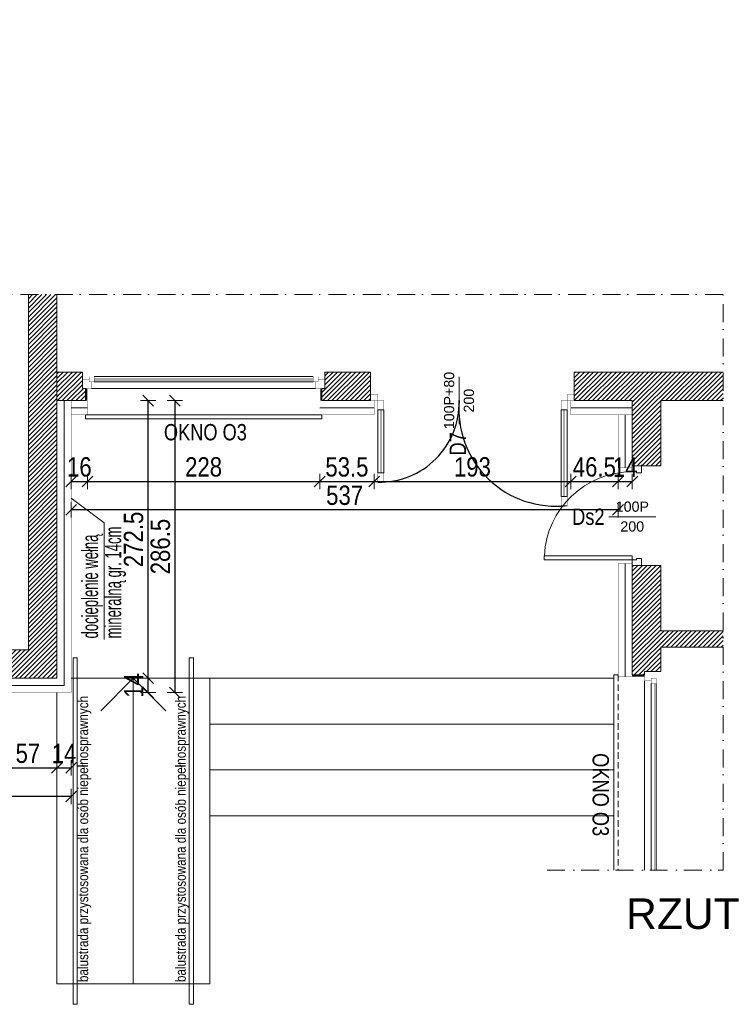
# Model space of a CAD drawing. Header units: millimetres. Extents: x 18880 to 99371, y -5529 to 27899.
# Tile 42 of 158: x 36597 to 37296, y -2751 to -1785. Entities that reach past the tile are written whole.
import ezdxf

# ---------------------------------------------------------------- set-up
doc = ezdxf.new("R2010")
doc.units = ezdxf.units.MM
doc.set_wipeout_variables(frame=1)
doc.linetypes.add('DASHED', pattern=[19.05, 12.7, -6.35])
doc.linetypes.add('Kropki i Kreski', pattern=[335.138881, 176.388884, -88.194442, 0, -70.555556])
for name, color, linetype, lineweight in [('AA_HATCH', 252, 'Continuous', 0), ('AA_IZOLACJA', 251, 'Continuous', 0), ('AA_OPIS', 2, 'Continuous', 0), ('AA_WIDOK', 254, 'Continuous', 0), ('AP wymiary', 40, 'Continuous', 0), ('K_SCIANY', 90, 'Continuous', 20)]:
    doc.layers.add(name, color=color, linetype=linetype, lineweight=lineweight)
doc.layers.add('Okna ArchiCADa', color=7, linetype='Continuous')
doc.styles.add('1', font='ARIALN.TTF')
doc.styles.add('ARIAL', font='arial.ttf')
doc.styles.add('Arial Narrow', font='txt')
doc.styles.add('DIM07', font='romans.shx', dxfattribs={"width": 0.7})
doc.linetypes.add('BATTING', pattern='A,0.0001,-0.1,[134,ltypeshp.shx,S=0.1,R=0,X=-0.1,Y=0],-0.2,[134,ltypeshp.shx,S=0.1,R=180,X=0.1,Y=0],-0.1', length=0.4001)
doc.linetypes.add('STYROPIAN', pattern='A,0.000141,[1,styropian.shx,S=1,R=0,X=0,Y=0],-14.102004', length=14.102145)
doc.dimstyles.new('1_50', dxfattribs={"dimscale": 10, "dimtxt": 1.9, "dimasz": 0.005, "dimexe": 0, "dimexo": 0, "dimgap": 0.45, "dimtad": 1, "dimdec": 4, "dimrnd": 0.5, "dimdsep": 46, "dimtxsty": '1', "dimblk1": 'DIM01', "dimblk2": 'DIM01', "dimsah": 1, "dimcen": 2, "dimdle": 25, "dimse1": 1, "dimse2": 1, "dimclrd": 1, "dimclrt": 2, "dimadec": 0, "dimazin": 0, "dimtfac": 0.66665, "dimtdec": 4, "dimtix": 1, "dimtmove": 0, "dimatfit": 3, "dimldrblk": 'DIM01', "dimfxl": 0, "dimtolj": 1, "dimtzin": 0, "dimarcsym": 0})

# ---------------------------------------------------------------- blocks, each defined once
blk = doc.blocks.new('drzwi 2')
at = {"layer": 'AA_WIDOK', "color": 4, "linetype": 'Continuous'}
for p, q in [((-100, 9), (-92, 9)), ((-93.2, 0), (-100, 0)), ((-92, 4), (-93.2, 4)), ((-93.2, 4), (-93.2, 0)), ((-92, 9), (-92, 4)), ((-10.8, -86.4), (-10.8, 0)), ((-10.8, 0), (-6.8, 0)), ((-8, 4), (-8, 9)), ((-8, 9), (0, 9)), ((-6.8, 4), (-8, 4)), ((-6.8, 0), (-6.8, 4)), ((0, 0), (-6.8, 0)), ((-6.8, 0), (-6.8, -86.4)), ((-6.8, -86.4), (-10.8, -86.4))]:
    blk.add_line(p, q, dxfattribs=at)
blk.add_arc((-6.8, 0), 86.4, 180, 267.34647, dxfattribs=at)
blk = doc.blocks.new('O1 rozwierane 12_23')
at = {"layer": 'AA_IZOLACJA', "linetype": 'STYROPIAN', "ltscale": 0.2}
for points in [[(-1135, 120), (-1135, 0)], [(1165, 120), (1165, 0)]]:
    blk.add_lwpolyline(points, dxfattribs=at)
at = {"layer": 'AA_WIDOK', "color": 4}
blk.add_lwpolyline([(-1145, 260), (-1145, 300), (1175, 300), (1175, 260)], dxfattribs=at)
at = {"layer": 'AA_WIDOK', "linetype": 'DASHED', "ltscale": 0.5}
blk.add_lwpolyline([(-1145, 260), (1175, 260)], dxfattribs=at)
at = {"layer": 'AA_WIDOK', "const_width": 3}
for points in [[(-1125, 260), (-1125, 0)], [(1155, 260), (1155, 0)]]:
    blk.add_lwpolyline(points, dxfattribs=at)
at = {"layer": 'AA_WIDOK', "color": 4, "const_width": 3}
for points in [[(-1175, 0), (-1175, -90)], [(1205, -90), (1205, 0)]]:
    blk.add_lwpolyline(points, dxfattribs=at)
at = {"color": 4}
blk.add_wipeout([(1090, -115), (1090, -65), (1115, -65), (1115, 0), (-1085, 0), (-1085, -65), (-1060, -65), (-1060, -115)], dxfattribs=at).dxf.layer = 'AA_WIDOK'
at = {"layer": 'AA_WIDOK', "color": 4, "const_width": 3}
for points in [[(-1085, 0), (-1175, 0)], [(-1085, -65), (-1085, 0)], [(1205, 0), (1115, 0)], [(1115, 0), (1115, -65)], [(-1175, -90), (-1110, -90)], [(-1110, -90), (-1110, -65)], [(-1110, -65), (-1085, -65)], [(-1060, -65), (-1110, -65)], [(-1110, -65), (-1110, -115)], [(-1060, -115), (-1060, -65)], [(-1060, -80), (1090, -80)], [(-1060, -90), (1090, -90)], [(1140, -65), (1090, -65)], [(1090, -65), (1090, -115)], [(1115, -65), (1140, -65)], [(1140, -65), (1140, -90)], [(1140, -115), (1140, -65)], [(1140, -90), (1205, -90)], [(-1110, -115), (-1060, -115)], [(-1060, -100), (1090, -100)], [(1090, -115), (1140, -115)]]:
    blk.add_lwpolyline(points, dxfattribs=at)
at = {"layer": 'AA_WIDOK', "color": 4}
for points in [[(1115, 0), (-1085, 0)], [(-1060, -65), (1090, -65)], [(-1060, -115), (1090, -115)], [(-1060, -115), (1090, -115)]]:
    blk.add_lwpolyline(points, dxfattribs=at)
blk = doc.blocks.new('DIM01')
at = {"color": 2}
blk.add_line((-106, -106), (106, 106), dxfattribs=at)
blk.add_line((0, -150), (0, 150))
blk = doc.blocks.new('*D1417')
at = {"layer": 'AP wymiary', "color": 1, "lineweight": -2, "transparency": 16777216}
for p, q in [((36647.78, -2237.9), (36647.73, -2237.9)), ((36647.83, -2237.9), (36663.83, -2237.9)), ((36663.88, -2237.9), (36663.93, -2237.9))]:
    blk.add_line(p, q, dxfattribs=at)
at = {"layer": 'Defpoints', "color": 0, "transparency": 16777216}
for p in [(36647.83, -2172.52), (36663.83, -2165.52), (36663.83, -2237.9)]:
    blk.add_point(p, dxfattribs=at)
at = {"layer": 'AP wymiary', "color": 1, "lineweight": -2, "transparency": 16777216, "xscale": 0.05, "yscale": 0.05, "zscale": 0.05}
blk.add_blockref('DIM01', (36647.83, -2237.9), dxfattribs=at)
at = {"layer": 'AP wymiary', "color": 1, "lineweight": -2, "transparency": 16777216, "xscale": 0.05, "yscale": 0.05, "zscale": 0.05, "rotation": 180}
blk.add_blockref('DIM01', (36663.83, -2237.9), dxfattribs=at)
at = {"layer": 'AP wymiary', "color": 2, "transparency": 16777216, "insert": (36655.83, -2223.7), "char_height": 19, "attachment_point": 5, "style": '1'}
blk.add_mtext('\\A1;16', dxfattribs=at)
blk = doc.blocks.new('*D1418')
at = {"layer": 'AP wymiary', "color": 1, "lineweight": -2, "transparency": 16777216}
blk.add_line((36663.88, -2237.9), (36891.78, -2237.9), dxfattribs=at)
at = {"layer": 'Defpoints', "color": 0, "transparency": 16777216}
for p in [(36663.83, -2165.52), (36891.83, -2165.52), (36891.83, -2237.9)]:
    blk.add_point(p, dxfattribs=at)
at = {"layer": 'AP wymiary', "color": 1, "lineweight": -2, "transparency": 16777216, "xscale": 0.05, "yscale": 0.05, "zscale": 0.05, "rotation": 180}
blk.add_blockref('DIM01', (36663.83, -2237.9), dxfattribs=at)
at = {"layer": 'AP wymiary', "color": 1, "lineweight": -2, "transparency": 16777216, "xscale": 0.05, "yscale": 0.05, "zscale": 0.05}
blk.add_blockref('DIM01', (36891.83, -2237.9), dxfattribs=at)
at = {"layer": 'AP wymiary', "color": 2, "transparency": 16777216, "insert": (36777.83, -2223.7), "char_height": 19, "attachment_point": 5, "style": '1'}
blk.add_mtext('\\A1;228', dxfattribs=at)
blk = doc.blocks.new('*D1419')
at = {"layer": 'AP wymiary', "color": 1, "lineweight": -2, "transparency": 16777216}
blk.add_line((36891.88, -2237.9), (36945.28, -2237.9), dxfattribs=at)
at = {"layer": 'Defpoints', "color": 0, "transparency": 16777216}
for p in [(36891.83, -2165.52), (36945.33, -2172.52), (36945.33, -2237.9)]:
    blk.add_point(p, dxfattribs=at)
at = {"layer": 'AP wymiary', "color": 1, "lineweight": -2, "transparency": 16777216, "xscale": 0.05, "yscale": 0.05, "zscale": 0.05, "rotation": 180}
blk.add_blockref('DIM01', (36891.83, -2237.9), dxfattribs=at)
at = {"layer": 'AP wymiary', "color": 1, "lineweight": -2, "transparency": 16777216, "xscale": 0.05, "yscale": 0.05, "zscale": 0.05}
blk.add_blockref('DIM01', (36945.33, -2237.9), dxfattribs=at)
at = {"layer": 'AP wymiary', "color": 2, "transparency": 16777216, "insert": (36918.58, -2223.7), "char_height": 19, "attachment_point": 5, "style": '1'}
blk.add_mtext('\\A1;53.5', dxfattribs=at)
blk = doc.blocks.new('*D1420')
at = {"layer": 'AP wymiary', "color": 1, "lineweight": -2, "transparency": 16777216}
blk.add_line((36945.38, -2237.9), (37138.28, -2237.9), dxfattribs=at)
at = {"layer": 'Defpoints', "color": 0, "transparency": 16777216}
for p in [(36945.33, -2172.52), (37138.33, -2172.52), (37138.33, -2237.9)]:
    blk.add_point(p, dxfattribs=at)
at = {"layer": 'AP wymiary', "color": 1, "lineweight": -2, "transparency": 16777216, "xscale": 0.05, "yscale": 0.05, "zscale": 0.05, "rotation": 180}
blk.add_blockref('DIM01', (36945.33, -2237.9), dxfattribs=at)
at = {"layer": 'AP wymiary', "color": 1, "lineweight": -2, "transparency": 16777216, "xscale": 0.05, "yscale": 0.05, "zscale": 0.05}
blk.add_blockref('DIM01', (37138.33, -2237.9), dxfattribs=at)
at = {"layer": 'AP wymiary', "color": 2, "transparency": 16777216, "insert": (37041.83, -2223.7), "char_height": 19, "attachment_point": 5, "style": '1'}
blk.add_mtext('\\A1;193', dxfattribs=at)
blk = doc.blocks.new('*D1421')
at = {"layer": 'AP wymiary', "color": 1, "lineweight": -2, "transparency": 16777216}
for p, q in [((37138.28, -2237.9), (37138.23, -2237.9)), ((37138.33, -2237.9), (37184.83, -2237.9)), ((37184.88, -2237.9), (37184.93, -2237.9))]:
    blk.add_line(p, q, dxfattribs=at)
at = {"layer": 'Defpoints', "color": 0, "transparency": 16777216}
for p in [(37138.33, -2172.52), (37184.83, -2172.52), (37184.83, -2237.9)]:
    blk.add_point(p, dxfattribs=at)
at = {"layer": 'AP wymiary', "color": 1, "lineweight": -2, "transparency": 16777216, "xscale": 0.05, "yscale": 0.05, "zscale": 0.05}
blk.add_blockref('DIM01', (37138.33, -2237.9), dxfattribs=at)
at = {"layer": 'AP wymiary', "color": 1, "lineweight": -2, "transparency": 16777216, "xscale": 0.05, "yscale": 0.05, "zscale": 0.05, "rotation": 180}
blk.add_blockref('DIM01', (37184.83, -2237.9), dxfattribs=at)
at = {"layer": 'AP wymiary', "color": 2, "transparency": 16777216, "insert": (37161.58, -2223.7), "char_height": 19, "attachment_point": 5, "style": '1'}
blk.add_mtext('\\A1;46.5', dxfattribs=at)
blk = doc.blocks.new('*D1422')
at = {"layer": 'AP wymiary', "color": 1, "lineweight": -2, "transparency": 16777216}
for p, q in [((37184.78, -2237.9), (37184.73, -2237.9)), ((37184.83, -2237.9), (37198.83, -2237.9)), ((37198.88, -2237.9), (37198.93, -2237.9))]:
    blk.add_line(p, q, dxfattribs=at)
at = {"layer": 'Defpoints', "color": 0, "transparency": 16777216}
for p in [(37184.83, -2172.52), (37198.83, -2219.45), (37198.83, -2237.9)]:
    blk.add_point(p, dxfattribs=at)
at = {"layer": 'AP wymiary', "color": 1, "lineweight": -2, "transparency": 16777216, "xscale": 0.05, "yscale": 0.05, "zscale": 0.05}
blk.add_blockref('DIM01', (37184.83, -2237.9), dxfattribs=at)
at = {"layer": 'AP wymiary', "color": 1, "lineweight": -2, "transparency": 16777216, "xscale": 0.05, "yscale": 0.05, "zscale": 0.05, "rotation": 180}
blk.add_blockref('DIM01', (37198.83, -2237.9), dxfattribs=at)
at = {"layer": 'AP wymiary', "color": 2, "transparency": 16777216, "insert": (37191.83, -2223.86), "char_height": 19, "attachment_point": 5, "style": '1'}
blk.add_mtext('\\A1;14', dxfattribs=at)
blk = doc.blocks.new('*D1330')
at = {"layer": 'AP wymiary', "color": 1, "lineweight": -2, "transparency": 16777216}
blk.add_line((37184.78, -2265.73), (36647.88, -2265.73), dxfattribs=at)
at = {"layer": 'Defpoints', "color": 0, "transparency": 16777216}
for p in [(36647.83, -2158.52), (37184.83, -2172.52), (36647.83, -2265.73)]:
    blk.add_point(p, dxfattribs=at)
at = {"layer": 'AP wymiary', "color": 1, "lineweight": -2, "transparency": 16777216, "xscale": 0.05, "yscale": 0.05, "zscale": 0.05, "rotation": 180}
blk.add_blockref('DIM01', (36647.83, -2265.73), dxfattribs=at)
at = {"layer": 'AP wymiary', "color": 1, "lineweight": -2, "transparency": 16777216, "xscale": 0.05, "yscale": 0.05, "zscale": 0.05}
blk.add_blockref('DIM01', (37184.83, -2265.73), dxfattribs=at)
at = {"layer": 'AP wymiary', "color": 2, "transparency": 16777216, "insert": (36916.33, -2251.53), "char_height": 19, "attachment_point": 5, "style": '1'}
blk.add_mtext('\\A1;537', dxfattribs=at)
blk = doc.blocks.new('*D1446')
at = {"layer": 'AP wymiary', "color": 1, "lineweight": -2, "transparency": 16777216}
blk.add_line((36647.78, -2547.14), (36006.88, -2547.14), dxfattribs=at)
at = {"layer": 'Defpoints', "color": 0, "transparency": 16777216}
for p in [(36006.83, -2445.02), (36647.83, -2445.02), (36006.83, -2547.14)]:
    blk.add_point(p, dxfattribs=at)
at = {"layer": 'AP wymiary', "color": 1, "lineweight": -2, "transparency": 16777216, "xscale": 0.05, "yscale": 0.05, "zscale": 0.05, "rotation": 180}
blk.add_blockref('DIM01', (36006.83, -2547.14), dxfattribs=at)
at = {"layer": 'AP wymiary', "color": 1, "lineweight": -2, "transparency": 16777216, "xscale": 0.05, "yscale": 0.05, "zscale": 0.05}
blk.add_blockref('DIM01', (36647.83, -2547.14), dxfattribs=at)
at = {"layer": 'AP wymiary', "color": 2, "transparency": 16777216, "insert": (36327.33, -2532.94), "char_height": 19, "attachment_point": 5, "style": '1'}
blk.add_mtext('\\A1;641', dxfattribs=at)
blk = doc.blocks.new('*D1452')
at = {"layer": 'AP wymiary', "color": 1, "lineweight": -2, "transparency": 16777216}
blk.add_line((36576.88, -2518.9), (36633.78, -2518.9), dxfattribs=at)
at = {"layer": 'Defpoints', "color": 0, "transparency": 16777216}
for p in [(36633.83, -2431.02), (36576.83, -2438.02), (36633.83, -2518.9)]:
    blk.add_point(p, dxfattribs=at)
at = {"layer": 'AP wymiary', "color": 1, "lineweight": -2, "transparency": 16777216, "xscale": 0.05, "yscale": 0.05, "zscale": 0.05, "rotation": 180}
blk.add_blockref('DIM01', (36576.83, -2518.9), dxfattribs=at)
at = {"layer": 'AP wymiary', "color": 1, "lineweight": -2, "transparency": 16777216, "xscale": 0.05, "yscale": 0.05, "zscale": 0.05}
blk.add_blockref('DIM01', (36633.83, -2518.9), dxfattribs=at)
at = {"layer": 'AP wymiary', "color": 2, "transparency": 16777216, "insert": (36605.33, -2504.74), "char_height": 19, "attachment_point": 5, "style": '1'}
blk.add_mtext('\\A1;57', dxfattribs=at)
blk = doc.blocks.new('*D1453')
at = {"layer": 'AP wymiary', "color": 1, "lineweight": -2, "transparency": 16777216}
for p, q in [((36633.78, -2518.9), (36633.73, -2518.9)), ((36633.83, -2518.9), (36647.83, -2518.9)), ((36647.88, -2518.9), (36647.93, -2518.9))]:
    blk.add_line(p, q, dxfattribs=at)
at = {"layer": 'Defpoints', "color": 0, "transparency": 16777216}
for p in [(36633.83, -2431.02), (36647.83, -2445.02), (36647.83, -2518.9)]:
    blk.add_point(p, dxfattribs=at)
at = {"layer": 'AP wymiary', "color": 1, "lineweight": -2, "transparency": 16777216, "xscale": 0.05, "yscale": 0.05, "zscale": 0.05}
blk.add_blockref('DIM01', (36633.83, -2518.9), dxfattribs=at)
at = {"layer": 'AP wymiary', "color": 1, "lineweight": -2, "transparency": 16777216, "xscale": 0.05, "yscale": 0.05, "zscale": 0.05, "rotation": 180}
blk.add_blockref('DIM01', (36647.83, -2518.9), dxfattribs=at)
at = {"layer": 'AP wymiary', "color": 2, "transparency": 16777216, "insert": (36640.83, -2504.86), "char_height": 19, "attachment_point": 5, "style": '1'}
blk.add_mtext('\\A1;14', dxfattribs=at)
blk = doc.blocks.new('*D1454')
at = {"layer": 'AP wymiary', "color": 1, "lineweight": -2, "transparency": 16777216}
blk.add_line((36749.66, -2158.57), (36749.66, -2444.97), dxfattribs=at)
at = {"layer": 'Defpoints', "color": 0, "transparency": 16777216}
for p in [(36647.83, -2158.52), (36647.83, -2445.02), (36749.66, -2445.02)]:
    blk.add_point(p, dxfattribs=at)
at = {"layer": 'AP wymiary', "color": 1, "lineweight": -2, "transparency": 16777216, "xscale": 0.05, "yscale": 0.05, "zscale": 0.05}
for p, rotation in [((36749.66, -2158.52), 90), ((36749.66, -2445.02), 270)]:
    blk.add_blockref('DIM01', p, dxfattribs=dict(at, rotation=rotation))
at = {"layer": 'AP wymiary', "color": 2, "transparency": 16777216, "insert": (36735.46, -2301.77), "char_height": 19, "attachment_point": 5, "rotation": 90, "style": '1'}
blk.add_mtext('\\A1;286.5', dxfattribs=at)
blk = doc.blocks.new('*D1455')
at = {"layer": 'AP wymiary', "color": 1, "lineweight": -2, "transparency": 16777216}
for p, q in [((36723.32, -2430.97), (36723.32, -2430.92)), ((36723.32, -2445.02), (36723.32, -2431.02)), ((36723.32, -2445.07), (36723.32, -2445.12))]:
    blk.add_line(p, q, dxfattribs=at)
at = {"layer": 'Defpoints', "color": 0, "transparency": 16777216}
for p in [(36612.33, -2431.02), (36723.32, -2431.02), (36612.33, -2445.02)]:
    blk.add_point(p, dxfattribs=at)
at = {"layer": 'AP wymiary', "color": 1, "lineweight": -2, "transparency": 16777216, "xscale": 0.05, "yscale": 0.05, "zscale": 0.05}
for p, rotation in [((36723.32, -2431.02), 270), ((36723.32, -2445.02), 90)]:
    blk.add_blockref('DIM01', p, dxfattribs=dict(at, rotation=rotation))
at = {"layer": 'AP wymiary', "color": 2, "transparency": 16777216, "insert": (36709.28, -2438.02), "char_height": 19, "attachment_point": 5, "rotation": 90, "style": '1'}
blk.add_mtext('\\A1;14', dxfattribs=at)
blk = doc.blocks.new('*D1456')
at = {"layer": 'AP wymiary', "color": 1, "lineweight": -2, "transparency": 16777216}
blk.add_line((36723.32, -2430.97), (36723.32, -2158.57), dxfattribs=at)
at = {"layer": 'Defpoints', "color": 0, "transparency": 16777216}
for p in [(36647.83, -2158.52), (36723.32, -2158.52), (36612.33, -2431.02)]:
    blk.add_point(p, dxfattribs=at)
at = {"layer": 'AP wymiary', "color": 1, "lineweight": -2, "transparency": 16777216, "xscale": 0.05, "yscale": 0.05, "zscale": 0.05}
for p, rotation in [((36723.32, -2158.52), 90), ((36723.32, -2431.02), 270)]:
    blk.add_blockref('DIM01', p, dxfattribs=dict(at, rotation=rotation))
at = {"layer": 'AP wymiary', "color": 2, "transparency": 16777216, "insert": (36709.12, -2294.77), "char_height": 19, "attachment_point": 5, "rotation": 90, "style": '1'}
blk.add_mtext('\\A1;272.5', dxfattribs=at)

msp = doc.modelspace()

# ---------------------------------------------------------------- hatches: boundary and pattern name
at = {"layer": 'AA_HATCH'}
h = msp.add_hatch(dxfattribs=at)
h.set_pattern_fill('ANSI31', color=256)
h.paths.add_polyline_path([(36633.83099, -2054.50801), (36605.83099, -2054.50801), (36605.83099, -2403.01921), (36581.83099, -2403.01921), (36581.83099, -2419.01921), (36578.83099, -2419.01921), (36578.83099, -2431.01921), (36633.83099, -2431.01921)])
h.paths.add_polyline_path([(36345.83099, -2403.01921), (36301.83099, -2403.01921), (36301.83099, -2419.01921), (36298.83099, -2419.01921), (36298.83099, -2431.01921), (36348.83099, -2431.01921), (36348.83099, -2419.01921), (36345.83099, -2419.01921)])
h.paths.add_polyline_path([(36065.83099, -2410.01921), (36065.83099, -2403.01921), (36041.83099, -2403.01921), (36041.83099, -1784.68088), (36013.83099, -1784.68088), (36013.83099, -2431.01921), (36068.83099, -2431.01921), (36068.83099, -2419.01921), (36065.83099, -2419.01921)])
h = msp.add_hatch(dxfattribs=at)
h.set_pattern_fill('ANSI31', color=256)
h.set_pattern_definition([(45, (65.8538, 76.5494), (-2.24506403, 2.24506403), [])])
h.paths.add_polyline_path([(37288.0351, -2130.51921), (37226.83099, -2130.51921), (37141.83099, -2130.51921), (37141.83099, -2139.51921), (37141.83099, -2146.51921), (37141.83099, -2158.51921), (37198.83099, -2158.51921), (37198.83099, -2222.51921), (37210.83099, -2222.51921), (37219.83099, -2222.51921), (37226.83099, -2222.51921), (37226.83099, -2158.51921), (37288.0351, -2158.51921)])
h.paths.add_polyline_path([(36941.83099, -2139.51921), (36941.83099, -2130.51921), (36896.83099, -2130.51921), (36896.83099, -2137.51921), (36896.83099, -2146.51921), (36893.83099, -2146.51921), (36893.83099, -2158.51921), (36941.83099, -2158.51921), (36941.83099, -2146.51921)])
h.paths.add_polyline_path([(36658.83099, -2137.51921), (36658.83099, -2130.51921), (36633.83099, -2130.51921), (36633.83099, -2158.51921), (36661.83099, -2158.51921), (36661.83099, -2146.51921), (36658.83099, -2146.51921)])
h.paths.add_polyline_path([(37288.0351, -2384.51921), (37226.83099, -2384.51921), (37226.83099, -2320.51921), (37219.83099, -2320.51921), (37210.83099, -2320.51921), (37198.83099, -2320.51921), (37198.83099, -2321.51921), (37198.83099, -2427.51921), (37210.83099, -2427.51921), (37210.83099, -2424.51921), (37219.83099, -2424.51921), (37226.83099, -2424.51921), (37226.83099, -2400.51921), (37288.0351, -2400.51921)])

# ---------------------------------------------------------------- linework, layer by layer
for centre, radius, start, end in [((36950.66661, -2160.35484), 78.18593, 268.65470409, 1.34529591), ((37123.72601, -2166.90394), 95.26473, 174.95057485, 276.69416711)]:
    msp.add_arc(centre, radius, start, end)
at = {"layer": 'AA_IZOLACJA', "linetype": 'BATTING', "ltscale": 16}
for points in [[(36576.83099, -2438.01921), (36640.83099, -2438.01921), (36640.83099, -2158.51921)], [(36663.83099, -2165.51921), (36647.83099, -2165.51921)], [(36945.33099, -2165.51921), (36891.83099, -2165.51921)], [(37198.83099, -2165.51921), (37138.33099, -2165.51921)]]:
    msp.add_lwpolyline(points, dxfattribs=at)
at = {"layer": 'AA_IZOLACJA', "linetype": 'STYROPIAN', "ltscale": 1.4}
for points in [[(37191.83099, -2224.51921), (37191.83099, -2172.51921)], [(37191.83099, -2429.51921), (37191.83099, -2318.51921)]]:
    msp.add_lwpolyline(points, dxfattribs=at)
at = {"layer": 'AA_IZOLACJA', "linetype": 'STYROPIAN', "ltscale": 0.2}
msp.add_lwpolyline([(37198.83099, -2428.51921), (37210.83099, -2428.51921)], dxfattribs=at)
at = {"layer": 'AA_OPIS', "linetype": 'Continuous'}
for p, q in [((37028.83099, -2181.71914), (37028.83099, -2135.31928)), ((37175.63106, -2272.51921), (37222.03092, -2272.51921))]:
    msp.add_line(p, q, dxfattribs=at)
at = {"layer": 'AA_OPIS', "linetype": 'Kropki i Kreski', "ltscale": 0.1}
msp.add_lwpolyline([(37115.07972, -2619.49916), (37288.0351, -2619.49916), (37288.0351, -2054.50801), (36089.79361, -2054.50801), (36089.79361, -1784.68088)], dxfattribs=at)
at = {"layer": 'AA_OPIS'}
msp.add_lwpolyline([(36647.83099, -2254.16166), (36680.29395, -2278.32074), (36680.29395, -2393.12044)], dxfattribs=at)
at = {"layer": 'AA_WIDOK'}
for p, q in [((37180.83099, -2431.01921), (36647.83099, -2431.01921)), ((36708.83099, -2431.01921), (36676.8291, -2463.0211)), ((36708.83099, -2731.01921), (36708.83099, -2431.01921)), ((36708.83099, -2431.01921), (36740.83288, -2463.0211)), ((36783.83099, -2731.01921), (36783.83099, -2431.01921)), ((36633.83099, -2731.01921), (36633.83099, -2445.01921)), ((37180.83099, -2476.01921), (36783.83099, -2476.01921)), ((37180.83099, -2521.01921), (36783.83099, -2521.01921)), ((37180.83099, -2566.01921), (36783.83099, -2566.01921)), ((36633.83099, -2731.01921), (36783.83099, -2731.01921))]:
    msp.add_line(p, q, dxfattribs=at)
at = {"layer": 'AA_WIDOK', "color": 4, "const_width": 0.3}
for points in [[(36941.83099, -2158.51921), (36948.83099, -2158.51921), (36948.83099, -2152.51921), (36941.83099, -2152.51921)], [(37141.83099, -2158.51921), (37134.83099, -2158.51921), (37134.83099, -2152.51921), (37141.83099, -2152.51921)], [(36948.83099, -2158.51921), (36948.83099, -2167.51921), (36954.83099, -2167.51921), (36954.83099, -2158.51921)], [(37134.83099, -2158.51921), (37134.83099, -2167.51921), (37128.83099, -2167.51921), (37128.83099, -2158.51921)], [(36952.33099, -2167.51921), (36952.33099, -2229.51921), (36951.33099, -2229.51921), (36951.33099, -2167.51921)], [(37131.33099, -2167.51921), (37131.33099, -2252.51921), (37132.33099, -2252.51921), (37132.33099, -2167.51921)], [(36948.83099, -2229.51921), (36948.83099, -2238.51921), (36954.83099, -2238.51921), (36954.83099, -2229.51921)], [(37134.83099, -2252.51921), (37134.83099, -2261.51921), (37128.83099, -2261.51921), (37128.83099, -2252.51921)]]:
    msp.add_lwpolyline(points, close=True, dxfattribs=at)
at = {"layer": 'AA_WIDOK', "const_width": 0.3}
for points in [[(36576.83099, -2445.01921), (36647.83099, -2445.01921), (36647.83099, -2158.51921)], [(36945.33099, -2158.51921), (36945.33099, -2172.51921)], [(37138.33099, -2158.51921), (37138.33099, -2172.51921)], [(36663.83099, -2172.51921), (36647.83099, -2172.51921)], [(36945.33099, -2172.51921), (36891.83099, -2172.51921)], [(37198.83099, -2172.51921), (37138.33099, -2172.51921)], [(37184.83099, -2224.51921), (37184.83099, -2172.51921)], [(37184.83099, -2224.51921), (37198.83099, -2224.51921)], [(37184.83099, -2318.51921), (37198.83099, -2318.51921)], [(37184.83099, -2429.51921), (37184.83099, -2318.51921)], [(37184.83099, -2429.51921), (37210.83099, -2429.51921)]]:
    msp.add_lwpolyline(points, dxfattribs=at)
at = {"layer": 'AA_WIDOK', "color": 4}
for points in [[(36954.83099, -2167.51921), (36954.83099, -2229.51921), (36948.83099, -2229.51921), (36948.83099, -2167.51921)], [(37128.83099, -2167.51921), (37128.83099, -2252.51921), (37134.83099, -2252.51921), (37134.83099, -2167.51921)]]:
    msp.add_lwpolyline(points, close=True, dxfattribs=at)
at = {"layer": 'AA_WIDOK', "color": 4, "const_width": 0.3}
for points in [[(37210.83099, -2433.51921), (37210.83099, -2424.51921)], [(37210.83099, -2424.51921), (37219.83099, -2424.51921)], [(37219.83099, -2424.51921), (37219.83099, -2431.01921)], [(37217.33099, -2433.51921), (37210.83099, -2433.51921)], [(37219.83099, -2431.01921), (37217.33099, -2431.01921)], [(37217.33099, -2431.01921), (37217.33099, -2433.51921)], [(37217.33099, -2436.01921), (37217.33099, -2431.01921)], [(37217.33099, -2431.01921), (37222.33099, -2431.01921)], [(37222.33099, -2431.01921), (37222.33099, -2436.01921)], [(37222.33099, -2436.01921), (37217.33099, -2436.01921)], [(37218.83099, -2436.01921), (37218.83099, -2619.49916)], [(37219.83099, -2436.01921), (37219.83099, -2619.49916)], [(37220.83099, -2436.01921), (37220.83099, -2619.49916)]]:
    msp.add_lwpolyline(points, dxfattribs=at)
at = {"layer": 'AA_WIDOK', "color": 4}
for points in [[(37184.83099, -2427.51921), (37180.83099, -2427.51921), (37180.83099, -2619.49916)], [(37210.83099, -2619.49916), (37210.83099, -2433.51921)], [(37217.33099, -2436.01921), (37217.33099, -2619.49916)], [(37222.33099, -2436.01921), (37222.33099, -2619.49916)], [(37222.33099, -2436.01921), (37222.33099, -2619.49916)]]:
    msp.add_lwpolyline(points, dxfattribs=at)
at = {"layer": 'AA_WIDOK', "linetype": 'DASHED', "ltscale": 0.5}
msp.add_lwpolyline([(37184.83099, -2427.51921), (37184.83099, -2619.49916)], dxfattribs=at)
at = {"layer": 'AP wymiary'}
for points in [[(36649.83099, -2751.01921), (36649.83099, -2411.01921), (36653.83099, -2411.01921), (36653.83099, -2751.01921)], [(36763.83099, -2751.01921), (36763.83099, -2411.01921), (36767.83099, -2411.01921), (36767.83099, -2751.01921)]]:
    msp.add_lwpolyline(points, close=True, dxfattribs=at)
at = {"layer": 'K_SCIANY'}
for points in [[(36633.83099, -2054.50801), (36633.83099, -2431.01921), (36578.83099, -2431.01921), (36578.83099, -2419.01921), (36581.83099, -2419.01921), (36581.83099, -2403.01921), (36605.83099, -2403.01921), (36605.83099, -2054.50801)], [(36633.83099, -2158.51921), (36661.83099, -2158.51921), (36661.83099, -2146.51921), (36658.83099, -2146.51921), (36658.83099, -2137.51921), (36658.83099, -2130.51921), (36633.83099, -2130.51921)], [(37288.0351, -2130.51921), (37226.83099, -2130.51921), (37141.83099, -2130.51921), (37141.83099, -2139.51921), (37141.83099, -2146.51921), (37141.83099, -2146.51921), (37141.83099, -2158.51921), (37198.83099, -2158.51921), (37198.83099, -2222.51921), (37210.83099, -2222.51921), (37210.83099, -2222.51921), (37219.83099, -2222.51921), (37226.83099, -2222.51921), (37226.83099, -2158.51921), (37288.0351, -2158.51921)], [(37288.0351, -2384.51921), (37226.83099, -2384.51921), (37226.83099, -2320.51921), (37219.83099, -2320.51921), (37210.83099, -2320.51921), (37210.83099, -2320.51921), (37198.83099, -2320.51921), (37198.83099, -2427.51921), (37210.83099, -2427.51921), (37210.83099, -2424.51921), (37219.83099, -2424.51921), (37226.83099, -2424.51921), (37226.83099, -2400.51921), (37288.0351, -2400.51921)]]:
    msp.add_lwpolyline(points, dxfattribs=at)
msp.add_lwpolyline([(36896.83099, -2130.51921), (36896.83099, -2137.51921), (36896.83099, -2146.51921), (36893.83099, -2146.51921), (36893.83099, -2158.51921), (36941.83099, -2158.51921), (36941.83099, -2146.51921), (36941.83099, -2146.51921), (36941.83099, -2139.51921), (36941.83099, -2130.51921)], close=True, dxfattribs=at)

# ---------------------------------------------------------------- block references
at = {"rotation": 270}
msp.add_blockref('drzwi 2', (37198.83099, -2321.51921), dxfattribs=at)

# ---------------------------------------------------------------- texts
at = {"layer": 'AA_OPIS', "linetype": 'Continuous', "char_height": 10, "attachment_point": 8, "rotation": 90, "style": 'ARIAL'}
for s, insert in [('100P+80', (37024.04095, -2158.45099)), ('200', (37043.47316, -2158.57512))]:
    msp.add_mtext(s, dxfattribs=dict(at, insert=insert))
at = {"layer": 'AA_OPIS'}
for s, insert, char_height, width, attachment_point, rotation, style in [('{\\W0.8;D7}', (37019.47639, -2200.93484), 16, 44.2663591, 2, 90, 'ARIAL'), ('\\pxqc;{\\fArial Narrow|b0|i0|c238|p34;\\C2;balustrada przystosowana dla osób niepełnosprawnych}', (36654.47215, -2738.7838), 10, 299.9998938, 1, 90, 'Arial Narrow'), ('\\pxqc;{\\fArial Narrow|b0|i0|c238|p34;\\C2;balustrada przystosowana dla osób niepełnosprawnych}', (36750.31589, -2738.7838), 10, 299.9998938, 1, 90, 'Arial Narrow'), ('{\\W0.8;OKNO O3}', (37175.83099, -2545.28424), 16, 300, 2, 270, 'ARIAL')]:
    msp.add_mtext(s, dxfattribs=dict(at, insert=insert, char_height=char_height, width=width, attachment_point=attachment_point, rotation=rotation, style=style))
at = {"layer": 'AA_OPIS', "insert": (36701.75677, -2391.95718), "char_height": 16, "width": 151.2593731, "attachment_point": 7, "rotation": 90, "line_spacing_factor": 0.85, "style": 'DIM07'}
msp.add_mtext('{\\fArial Narrow|b0|i0|c238|p34;docieplenie wełną mineralną gr. 14cm}', dxfattribs=at)
at = {"layer": 'AA_OPIS', "linetype": 'Continuous', "char_height": 10, "attachment_point": 8, "style": 'ARIAL'}
for s, insert in [('100P', (37198.89921, -2267.72917)), ('200', (37198.77508, -2287.16138))]:
    msp.add_mtext(s, dxfattribs=dict(at, insert=insert))
at = {"layer": 'AA_OPIS', "style": 'ARIAL'}
for s, insert, char_height, width, attachment_point in [('{\\W0.8;Ds2}', (37155.64869, -2264.54102), 16, 44.2663591, 2), ('\\A1;\\pxql;{\\fArial|b0|i0|c238|p38;RZUT}', (37192.64928, -2647.04643), 30, 5325.4238542, 1)]:
    msp.add_mtext(s, dxfattribs=dict(at, insert=insert, char_height=char_height, width=width, attachment_point=attachment_point))

# ---------------------------------------------------------------- dimensions: what is measured, and where the dimension line sits
at = {"layer": 'AP wymiary'}
for base, p1, p2, picture, middle in [((37138.33099, -2237.89725), (36945.33099, -2172.51921), (37138.33099, -2172.51921), '*D1420', (37041.83099, -2223.69637)), ((37184.83099, -2237.89725), (37138.33099, -2172.51921), (37184.83099, -2172.51921), '*D1421', (37161.58099, -2223.69637)), ((37198.83099, -2237.89725), (37184.83099, -2172.51921), (37198.83099, -2219.45015), '*D1422', (37191.83099, -2223.85837)), ((36633.83099, -2518.8997), (36576.83099, -2438.01921), (36633.83099, -2431.01921), '*D1452', (36605.33099, -2504.7377)), ((36647.83099, -2518.8997), (36633.83099, -2431.01921), (36647.83099, -2445.01921), '*D1453', (36640.83099, -2504.86082))]:
    dim = msp.add_linear_dim(base=base, p1=p1, p2=p2, dimstyle='1_50', override={"dimtmove": 1}, dxfattribs=at)
    dim.commit()
    dim.dimension.update_dxf_attribs({"geometry": picture, "text_midpoint": middle})
dim = msp.add_linear_dim(base=(36723.32024, -2431.01921), p1=(36612.33099, -2445.01921), p2=(36612.33099, -2431.01921), angle=90, dimstyle='1_50', dxfattribs=at)
dim.commit()
dim.dimension.update_dxf_attribs({"geometry": '*D1455', "text_midpoint": (36709.28136, -2438.01921)})
dim = msp.add_linear_dim(base=(36006.83099, -2547.14415), p1=(36647.83099, -2445.01921), p2=(36006.83099, -2445.01921), dimstyle='1_50', dxfattribs=at)
dim.commit()
dim.dimension.update_dxf_attribs({"geometry": '*D1446', "text_midpoint": (36327.33099, -2532.94327)})

# ---------------------------------------------------------------- next in the draw order: block references
at = {"layer": 'Okna ArchiCADa', "linetype": 'Continuous', "xscale": -0.1, "yscale": 0.1, "zscale": 0.1, "rotation": 180}
msp.add_blockref('O1 rozwierane 12_23', (36776.33099, -2146.51921), dxfattribs=at)

# ---------------------------------------------------------------- next in the draw order: texts
at = {"layer": 'AA_OPIS', "insert": (36779.59602, -2181.51921), "char_height": 16, "width": 300, "attachment_point": 2, "style": 'ARIAL'}
msp.add_mtext('{\\W0.8;OKNO O3}', dxfattribs=at)

# ---------------------------------------------------------------- next in the draw order: dimensions: what is measured, and where the dimension line sits
at = {"layer": 'AP wymiary'}
dim = msp.add_linear_dim(base=(36723.32024, -2158.51921), p1=(36612.33099, -2431.01921), p2=(36647.83099, -2158.51921), angle=90, dimstyle='1_50', override={"dimtmove": 1}, dxfattribs=at)
dim.commit()
dim.dimension.update_dxf_attribs({"geometry": '*D1456', "text_midpoint": (36709.11935, -2294.76921)})
dim = msp.add_linear_dim(base=(36749.65872, -2445.01921), p1=(36647.83099, -2158.51921), p2=(36647.83099, -2445.01921), angle=90, dimstyle='1_50', dxfattribs=at)
dim.commit()
dim.dimension.update_dxf_attribs({"geometry": '*D1454', "text_midpoint": (36735.45783, -2301.76921)})
for base, p1, p2, picture, middle in [((36647.83099, -2265.72793), (37184.83099, -2172.51921), (36647.83099, -2158.51921), '*D1330', (36916.33099, -2251.52705)), ((36663.83099, -2237.89725), (36647.83099, -2172.51921), (36663.83099, -2165.51921), '*D1417', (36655.83099, -2223.69637))]:
    dim = msp.add_linear_dim(base=base, p1=p1, p2=p2, dimstyle='1_50', dxfattribs=at)
    dim.commit()
    dim.dimension.update_dxf_attribs({"geometry": picture, "text_midpoint": middle})
for base, p1, p2, picture, middle in [((36891.83099, -2237.89725), (36663.83099, -2165.51921), (36891.83099, -2165.51921), '*D1418', (36777.83099, -2223.69637)), ((36945.33099, -2237.89725), (36891.83099, -2165.51921), (36945.33099, -2172.51921), '*D1419', (36918.58099, -2223.69637))]:
    dim = msp.add_linear_dim(base=base, p1=p1, p2=p2, dimstyle='1_50', override={"dimtmove": 1}, dxfattribs=at)
    dim.commit()
    dim.dimension.update_dxf_attribs({"geometry": picture, "text_midpoint": middle})

doc.saveas('drawing.dxf')
